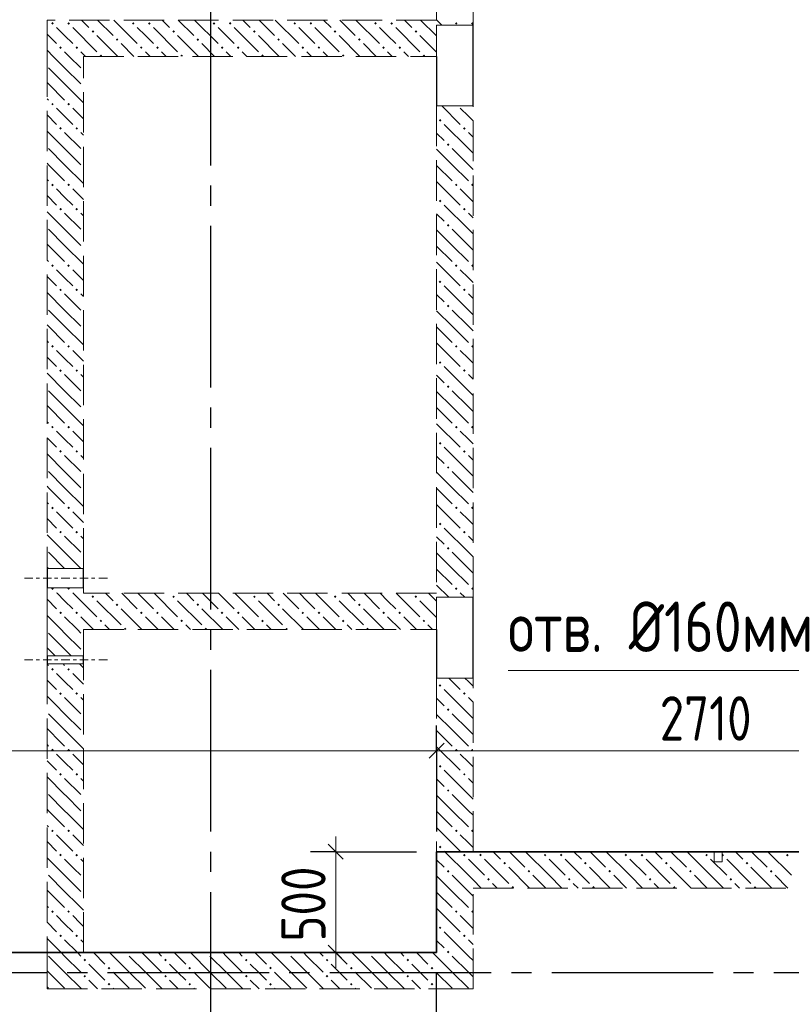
# Model space of a CAD drawing. Header units: millimetres. Extents: x 0 to 61017, y 0 to 42000.
# Tile 6 of 21: x 16775 to 20597, y 28644 to 33522. Entities that reach past the tile are written whole.
import ezdxf

# ---------------------------------------------------------------- set-up
doc = ezdxf.new("R2010")
doc.units = ezdxf.units.MM
doc.linetypes.add('______2', pattern=[270, 200, -70])
doc.linetypes.add('______5', pattern=[1100, 800, -100, 100, -100])
for name, color, linetype, lineweight in [('Standard', 7, 'Continuous', 25), ('ЖБ Перекрытие верхний уровень', 7, 'Continuous', 35), ('ЖБ Стена верхний уровень', 7, 'Continuous', 35), ('Макрос окна_ макрос двери', 7, 'Continuous', 18), ('Оси', 40, '______5', 18), ('Примечания', 7, 'Continuous', 25)]:
    doc.layers.add(name, color=color, linetype=linetype, lineweight=lineweight)
doc.styles.add('GOST 2.304-81', font='txt')

msp = doc.modelspace()

# ---------------------------------------------------------------- hatches: boundary and pattern name
at = {"layer": 'ЖБ Стена верхний уровень', "linetype": 'Continuous', "lineweight": 18, "transparency": 33554687}
for points in [[(16930.5, 33503.1), (16937, 33509.6), (16943.5, 33503.1), (16937, 33496.6)], [(17010.5, 33503.1), (17016.9, 33509.6), (17023.4, 33503.1), (17016.9, 33496.6)], [(17130.5, 33463.1), (17137, 33469.6), (17143.5, 33463.1), (17137, 33456.6)], [(17330.5, 33503.1), (17337, 33509.6), (17343.5, 33503.1), (17337, 33496.6)], [(17410.5, 33503.1), (17416.9, 33509.6), (17423.4, 33503.1), (17416.9, 33496.6)], [(17530.5, 33463.1), (17537, 33469.6), (17543.5, 33463.1), (17537, 33456.6)], [(17730.5, 33503.1), (17737, 33509.6), (17743.5, 33503.1), (17737, 33496.6)], [(17810.5, 33503.1), (17816.9, 33509.6), (17823.4, 33503.1), (17816.9, 33496.6)], [(17930.5, 33463.1), (17937, 33469.6), (17943.5, 33463.1), (17937, 33456.6)], [(18130.5, 33503.1), (18137, 33509.6), (18143.5, 33503.1), (18137, 33496.6)], [(18210.5, 33503.1), (18216.9, 33509.6), (18223.4, 33503.1), (18216.9, 33496.6)], [(18330.5, 33463.1), (18337, 33469.6), (18343.5, 33463.1), (18337, 33456.6)], [(18530.5, 33503.1), (18537, 33509.6), (18543.5, 33503.1), (18537, 33496.6)], [(18610.5, 33503.1), (18616.9, 33509.6), (18623.4, 33503.1), (18616.9, 33496.6)], [(18730.5, 33463.1), (18737, 33469.6), (18743.5, 33463.1), (18737, 33456.6)], [(18930.5, 33503.1), (18937, 33509.6), (18943.5, 33503.1), (18937, 33496.6)], [(19010.5, 33503.1), (19016.9, 33509.6), (19020, 33506.6), (19020, 33499.7), (19016.9, 33496.6)], [(17250.5, 33423.1), (17257, 33429.6), (17263.5, 33423.1), (17257, 33416.6)], [(17650.5, 33423.1), (17657, 33429.6), (17663.5, 33423.1), (17657, 33416.6)], [(18050.5, 33423.1), (18057, 33429.6), (18063.5, 33423.1), (18057, 33416.6)], [(18450.5, 33423.1), (18457, 33429.6), (18463.5, 33423.1), (18457, 33416.6)], [(16970.5, 33383.1), (16977, 33389.6), (16983.5, 33383.1), (16977, 33376.6)], [(17050.5, 33383.1), (17057, 33389.6), (17063.5, 33383.1), (17057, 33376.6)], [(17370.5, 33383.1), (17377, 33389.6), (17383.5, 33383.1), (17377, 33376.6)], [(17450.5, 33383.1), (17457, 33389.6), (17463.5, 33383.1), (17457, 33376.6)], [(17770.5, 33383.1), (17777, 33389.6), (17783.5, 33383.1), (17777, 33376.6)], [(17850.5, 33383.1), (17857, 33389.6), (17863.5, 33383.1), (17857, 33376.6)], [(18170.5, 33383.1), (18177, 33389.6), (18183.5, 33383.1), (18177, 33376.6)], [(18250.5, 33383.1), (18257, 33389.6), (18263.5, 33383.1), (18257, 33376.6)], [(18570.5, 33383.1), (18577, 33389.6), (18583.5, 33383.1), (18577, 33376.6)], [(18650.5, 33383.1), (18657, 33389.6), (18663.5, 33383.1), (18657, 33376.6)], [(17170.5, 33343.1), (17177, 33349.6), (17183.5, 33343.1), (17180.3, 33340), (17173.6, 33340)], [(17570.5, 33343.1), (17577, 33349.6), (17583.5, 33343.1), (17580.3, 33340), (17573.6, 33340)], [(17970.5, 33343.1), (17977, 33349.6), (17983.5, 33343.1), (17980.3, 33340), (17973.6, 33340)], [(18370.5, 33343.1), (18377, 33349.6), (18383.5, 33343.1), (18380.3, 33340), (18373.6, 33340)], [(18770.5, 33343.1), (18777, 33349.6), (18783.5, 33343.1), (18780.3, 33340), (18773.6, 33340)], [(16930.5, 33103.1), (16937, 33109.6), (16943.5, 33103.1), (16937, 33096.6)], [(17010.5, 33103.1), (17016.9, 33109.6), (17023.4, 33103.1), (17016.9, 33096.6)], [(18850.5, 33023.1), (18857, 33029.6), (18863.5, 33023.1), (18857, 33016.6)], [(16970.5, 32983.1), (16977, 32989.6), (16983.5, 32983.1), (16977, 32976.6)], [(17050.5, 32983.1), (17057, 32989.6), (17063.5, 32983.1), (17057, 32976.6)], [(18970.5, 32983.1), (18977, 32989.6), (18983.5, 32983.1), (18977, 32976.6)], [(18890.5, 32903.1), (18897, 32909.6), (18903.4, 32903.1), (18897, 32896.6)], [(16930.5, 32703.1), (16937, 32709.6), (16943.5, 32703.1), (16937, 32696.6)], [(17010.5, 32703.1), (17016.9, 32709.6), (17023.4, 32703.1), (17016.9, 32696.6)], [(18930.5, 32703.1), (18937, 32709.6), (18943.5, 32703.1), (18937, 32696.6)], [(19010.5, 32703.1), (19016.9, 32709.6), (19020, 32706.6), (19020, 32699.7), (19016.9, 32696.6)], [(16970.5, 32583.1), (16977, 32589.6), (16983.5, 32583.1), (16977, 32576.6)], [(17050.5, 32583.1), (17057, 32589.6), (17063.5, 32583.1), (17057, 32576.6)], [(18850.5, 32623.1), (18857, 32629.6), (18863.5, 32623.1), (18857, 32616.6)], [(18970.5, 32583.1), (18977, 32589.6), (18983.5, 32583.1), (18977, 32576.6)], [(18890.5, 32503.1), (18897, 32509.6), (18903.4, 32503.1), (18897, 32496.6)], [(16930.5, 32303.1), (16937, 32309.6), (16943.5, 32303.1), (16937, 32296.6)], [(17010.5, 32303.1), (17016.9, 32309.6), (17023.4, 32303.1), (17016.9, 32296.6)], [(18930.5, 32303.1), (18937, 32309.6), (18943.5, 32303.1), (18937, 32296.6)], [(19010.5, 32303.1), (19016.9, 32309.6), (19020, 32306.6), (19020, 32299.7), (19016.9, 32296.6)], [(18850.5, 32223.1), (18857, 32229.6), (18863.5, 32223.1), (18857, 32216.6)], [(16970.5, 32183.1), (16977, 32189.6), (16983.5, 32183.1), (16977, 32176.6)], [(17050.5, 32183.1), (17057, 32189.6), (17063.5, 32183.1), (17057, 32176.6)], [(18970.5, 32183.1), (18977, 32189.6), (18983.5, 32183.1), (18977, 32176.6)], [(18890.5, 32103.1), (18897, 32109.6), (18903.4, 32103.1), (18897, 32096.6)], [(16930.5, 31903.1), (16937, 31909.6), (16943.5, 31903.1), (16937, 31896.6)], [(17010.5, 31903.1), (17016.9, 31909.6), (17023.4, 31903.1), (17016.9, 31896.6)], [(18930.5, 31903.1), (18937, 31909.6), (18943.5, 31903.1), (18937, 31896.6)], [(19010.5, 31903.1), (19016.9, 31909.6), (19020, 31906.6), (19020, 31899.7), (19016.9, 31896.6)], [(18850.5, 31823.1), (18857, 31829.6), (18863.5, 31823.1), (18857, 31816.6)], [(16970.5, 31783.1), (16977, 31789.6), (16983.5, 31783.1), (16977, 31776.6)], [(17050.5, 31783.1), (17057, 31789.6), (17063.5, 31783.1), (17057, 31776.6)], [(18970.5, 31783.1), (18977, 31789.6), (18983.5, 31783.1), (18977, 31776.6)], [(18890.5, 31703.1), (18897, 31709.6), (18903.4, 31703.1), (18897, 31696.6)], [(16930.5, 31503.1), (16937, 31509.6), (16943.5, 31503.1), (16937, 31496.6)], [(17010.5, 31503.1), (17016.9, 31509.6), (17023.4, 31503.1), (17016.9, 31496.6)], [(18930.5, 31503.1), (18937, 31509.6), (18943.5, 31503.1), (18937, 31496.6)], [(19010.5, 31503.1), (19016.9, 31509.6), (19020, 31506.6), (19020, 31499.7), (19016.9, 31496.6)], [(18850.5, 31423.1), (18857, 31429.6), (18863.5, 31423.1), (18857, 31416.6)], [(16970.5, 31383.1), (16977, 31389.6), (16983.5, 31383.1), (16977, 31376.6)], [(17050.5, 31383.1), (17057, 31389.6), (17063.5, 31383.1), (17057, 31376.6)], [(18970.5, 31383.1), (18977, 31389.6), (18983.5, 31383.1), (18977, 31376.6)], [(18890.5, 31303.1), (18897, 31309.6), (18903.4, 31303.1), (18897, 31296.6)], [(16930.5, 31103.1), (16937, 31109.6), (16943.5, 31103.1), (16937, 31096.6)], [(17010.5, 31103.1), (17016.9, 31109.6), (17023.4, 31103.1), (17016.9, 31096.6)], [(18930.5, 31103.1), (18937, 31109.6), (18943.5, 31103.1), (18937, 31096.6)], [(19010.5, 31103.1), (19016.9, 31109.6), (19020, 31106.6), (19020, 31099.7), (19016.9, 31096.6)], [(18850.5, 31023.1), (18857, 31029.6), (18863.5, 31023.1), (18857, 31016.6)], [(16970.5, 30983.1), (16977, 30989.6), (16983.5, 30983.1), (16977, 30976.6)], [(17050.5, 30983.1), (17057, 30989.6), (17063.5, 30983.1), (17057, 30976.6)], [(18970.5, 30983.1), (18977, 30989.6), (18983.5, 30983.1), (18977, 30976.6)], [(18890.5, 30903.1), (18897, 30909.6), (18903.4, 30903.1), (18897, 30896.6)], [(16930.5, 30703.1), (16934.8, 30707.5), (16939.1, 30707.5), (16943.5, 30703.1), (16937, 30696.6)], [(17010.5, 30703.1), (17014.8, 30707.5), (17019.1, 30707.5), (17023.4, 30703.1), (17016.9, 30696.6)], [(18930.5, 30703.1), (18937, 30709.6), (18943.5, 30703.1), (18937, 30696.6)], [(19010.5, 30703.1), (19016.9, 30709.6), (19020, 30706.6), (19020, 30699.7), (19016.9, 30696.6)], [(17130.5, 30663.1), (17137, 30669.6), (17143.5, 30663.1), (17137, 30656.6)], [(17530.5, 30663.1), (17537, 30669.6), (17543.5, 30663.1), (17537, 30656.6)], [(17930.5, 30663.1), (17937, 30669.6), (17943.5, 30663.1), (17937, 30656.6)], [(18330.5, 30663.1), (18337, 30669.6), (18343.5, 30663.1), (18337, 30656.6)], [(18730.5, 30663.1), (18737, 30669.6), (18743.5, 30663.1), (18737, 30656.6)], [(16970.5, 30583.1), (16977, 30589.6), (16983.5, 30583.1), (16977, 30576.6)], [(17050.5, 30583.1), (17057, 30589.6), (17063.5, 30583.1), (17057, 30576.6)], [(17250.5, 30623.1), (17257, 30629.6), (17263.5, 30623.1), (17257, 30616.6)], [(17370.5, 30583.1), (17377, 30589.6), (17383.5, 30583.1), (17377, 30576.6)], [(17450.5, 30583.1), (17457, 30589.6), (17463.5, 30583.1), (17457, 30576.6)], [(17650.5, 30623.1), (17657, 30629.6), (17663.5, 30623.1), (17657, 30616.6)], [(17770.5, 30583.1), (17777, 30589.6), (17783.5, 30583.1), (17777, 30576.6)], [(17850.5, 30583.1), (17857, 30589.6), (17863.5, 30583.1), (17857, 30576.6)], [(18050.5, 30623.1), (18057, 30629.6), (18063.5, 30623.1), (18057, 30616.6)], [(18170.5, 30583.1), (18177, 30589.6), (18183.5, 30583.1), (18177, 30576.6)], [(18250.5, 30583.1), (18257, 30589.6), (18263.5, 30583.1), (18257, 30576.6)], [(18450.5, 30623.1), (18457, 30629.6), (18463.5, 30623.1), (18457, 30616.6)], [(18570.5, 30583.1), (18577, 30589.6), (18583.5, 30583.1), (18577, 30576.6)], [(18650.5, 30583.1), (18657, 30589.6), (18663.5, 30583.1), (18657, 30576.6)], [(17170.5, 30543.1), (17177, 30549.6), (17183.5, 30543.1), (17177, 30536.6)], [(17570.5, 30543.1), (17577, 30549.6), (17583.5, 30543.1), (17577, 30536.6)], [(17970.5, 30543.1), (17977, 30549.6), (17983.5, 30543.1), (17977, 30536.6)], [(18370.5, 30543.1), (18377, 30549.6), (18383.5, 30543.1), (18377, 30536.6)], [(18770.5, 30543.1), (18777, 30549.6), (18783.5, 30543.1), (18777, 30536.6)], [(17290.5, 30503.1), (17297, 30509.6), (17303.4, 30503.1), (17300.3, 30500), (17293.6, 30500)], [(17690.5, 30503.1), (17697, 30509.6), (17703.4, 30503.1), (17700.3, 30500), (17693.6, 30500)], [(18090.5, 30503.1), (18097, 30509.6), (18103.4, 30503.1), (18100.3, 30500), (18093.6, 30500)], [(18490.5, 30503.1), (18497, 30509.6), (18503.4, 30503.1), (18500.3, 30500), (18493.6, 30500)], [(17010.5, 30303.1), (17016.9, 30309.6), (17023.4, 30303.1), (17016.9, 30296.6)], [(18850.5, 30223.1), (18857, 30229.6), (18863.5, 30223.1), (18857, 30216.6)], [(16970.5, 30183.1), (16977, 30189.6), (16983.5, 30183.1), (16977, 30176.6)], [(17050.5, 30183.1), (17057, 30189.6), (17063.5, 30183.1), (17057, 30176.6)], [(18970.5, 30183.1), (18977, 30189.6), (18983.5, 30183.1), (18977, 30176.6)], [(18890.5, 30103.1), (18897, 30109.6), (18903.4, 30103.1), (18897, 30096.6)], [(16930.5, 29903.1), (16937, 29909.6), (16943.5, 29903.1), (16937, 29896.6)], [(17010.5, 29903.1), (17016.9, 29909.6), (17023.4, 29903.1), (17016.9, 29896.6)], [(18930.5, 29903.1), (18937, 29909.6), (18943.5, 29903.1), (18937, 29896.6)], [(19010.5, 29903.1), (19016.9, 29909.6), (19020, 29906.6), (19020, 29899.7), (19016.9, 29896.6)], [(18850.5, 29823.1), (18857, 29829.6), (18863.5, 29823.1), (18857, 29816.6)], [(16970.5, 29783.1), (16977, 29789.6), (16983.5, 29783.1), (16977, 29776.6)], [(17050.5, 29783.1), (17057, 29789.6), (17063.5, 29783.1), (17057, 29776.6)], [(18970.5, 29783.1), (18977, 29789.6), (18983.5, 29783.1), (18977, 29776.6)], [(18890.5, 29703.1), (18897, 29709.6), (18903.4, 29703.1), (18897, 29696.6)], [(16930.5, 29503.1), (16937, 29509.6), (16943.5, 29503.1), (16937, 29496.6)], [(18930.5, 29503.1), (18937, 29509.6), (18943.5, 29503.1), (18937, 29496.6)], [(19010.5, 29503.1), (19016.9, 29509.6), (19020, 29506.6), (19020, 29499.7), (19016.9, 29496.6)], [(18850.5, 29423.1), (18857, 29429.6), (18863.5, 29423.1), (18857, 29416.6)], [(16970.5, 29383.1), (16977, 29389.6), (16983.5, 29383.1), (16977, 29376.6)], [(17050.5, 29383.1), (17057, 29389.6), (17063.5, 29383.1), (17057, 29376.6)], [(18970.5, 29383.1), (18977, 29389.6), (18983.5, 29383.1), (18977, 29376.6)], [(19050.5, 29383.1), (19057, 29389.6), (19063.5, 29383.1), (19057, 29376.6)], [(19370.5, 29383.1), (19377, 29389.6), (19383.5, 29383.1), (19377, 29376.6)], [(19450.5, 29383.1), (19457, 29389.6), (19463.5, 29383.1), (19457, 29376.6)], [(19770.5, 29383.1), (19777, 29389.6), (19783.5, 29383.1), (19777, 29376.6)], [(19850.5, 29383.1), (19857, 29389.6), (19863.5, 29383.1), (19857, 29376.6)], [(20170.5, 29383.1), (20177, 29389.6), (20183.5, 29383.1), (20177, 29376.6)], [(20255, 29387.7), (20257, 29389.6), (20263.5, 29383.1), (20257, 29376.6), (20255, 29378.6)], [(20570.5, 29383.1), (20577, 29389.6), (20583.5, 29383.1), (20577, 29376.6)], [(19170.5, 29343.1), (19177, 29349.6), (19183.5, 29343.1), (19177, 29336.6)], [(19570.5, 29343.1), (19577, 29349.6), (19583.5, 29343.1), (19577, 29336.6)], [(19970.5, 29343.1), (19977, 29349.6), (19983.5, 29343.1), (19977, 29336.6)], [(20370.5, 29343.1), (20377, 29349.6), (20383.5, 29343.1), (20377, 29336.6)], [(18890.5, 29303.1), (18897, 29309.6), (18903.4, 29303.1), (18897, 29296.6)], [(19090.5, 29263.1), (19097, 29269.6), (19103.4, 29263.1), (19097, 29256.6)], [(19290.5, 29303.1), (19297, 29309.6), (19303.4, 29303.1), (19297, 29296.6)], [(19490.5, 29263.1), (19497, 29269.6), (19503.4, 29263.1), (19497, 29256.6)], [(19690.5, 29303.1), (19697, 29309.6), (19703.4, 29303.1), (19697, 29296.6)], [(19890.5, 29263.1), (19897, 29269.6), (19903.4, 29263.1), (19897, 29256.6)], [(20090.5, 29303.1), (20097, 29309.6), (20103.4, 29303.1), (20097, 29296.6)], [(20290.5, 29263.1), (20297, 29269.6), (20303.4, 29263.1), (20297, 29256.6)], [(20490.5, 29303.1), (20497, 29309.6), (20503.4, 29303.1), (20497, 29296.6)], [(19210.5, 29223.1), (19216.9, 29229.6), (19223.4, 29223.1), (19220.3, 29220), (19213.6, 29220)], [(19610.5, 29223.1), (19616.9, 29229.6), (19623.4, 29223.1), (19620.3, 29220), (19613.6, 29220)], [(20010.5, 29223.1), (20016.9, 29229.6), (20023.4, 29223.1), (20020.3, 29220), (20013.6, 29220)], [(20410.5, 29223.1), (20416.9, 29229.6), (20423.4, 29223.1), (20420.3, 29220), (20413.6, 29220)], [(16930.5, 29103.1), (16937, 29109.6), (16943.5, 29103.1), (16937, 29096.6)], [(17010.5, 29103.1), (17016.9, 29109.6), (17023.4, 29103.1), (17016.9, 29096.6)], [(18930.5, 29103.1), (18937, 29109.6), (18943.5, 29103.1), (18937, 29096.6)], [(19010.5, 29103.1), (19016.9, 29109.6), (19020, 29106.6), (19020, 29099.7), (19016.9, 29096.6)], [(18850.5, 29023.1), (18857, 29029.6), (18863.5, 29023.1), (18857, 29016.6)], [(16970.5, 28983.1), (16977, 28989.6), (16983.5, 28983.1), (16977, 28976.6)], [(17050.5, 28983.1), (17057, 28989.6), (17063.5, 28983.1), (17057, 28976.6)], [(18970.5, 28983.1), (18977, 28989.6), (18983.5, 28983.1), (18977, 28976.6)], [(17300.3, 28900), (17297, 28896.6), (17293.6, 28900)], [(17700.3, 28900), (17697, 28896.6), (17693.6, 28900)], [(18100.3, 28900), (18097, 28896.6), (18093.6, 28900)], [(18500.3, 28900), (18497, 28896.6), (18493.6, 28900)], [(18890.5, 28903.1), (18897, 28909.6), (18903.4, 28903.1), (18897, 28896.6)], [(17090.5, 28863.1), (17097, 28869.6), (17103.4, 28863.1), (17097, 28856.6)], [(17210.5, 28823.1), (17216.9, 28829.6), (17223.4, 28823.1), (17216.9, 28816.6)], [(17490.5, 28863.1), (17497, 28869.6), (17503.4, 28863.1), (17497, 28856.6)], [(17610.5, 28823.1), (17616.9, 28829.6), (17623.4, 28823.1), (17616.9, 28816.6)], [(17890.5, 28863.1), (17897, 28869.6), (17903.4, 28863.1), (17897, 28856.6)], [(18010.5, 28823.1), (18016.9, 28829.6), (18023.4, 28823.1), (18016.9, 28816.6)], [(18290.5, 28863.1), (18297, 28869.6), (18303.4, 28863.1), (18297, 28856.6)], [(18410.5, 28823.1), (18416.9, 28829.6), (18423.4, 28823.1), (18416.9, 28816.6)], [(18690.5, 28863.1), (18697, 28869.6), (18703.4, 28863.1), (18697, 28856.6)], [(18810.5, 28823.1), (18816.9, 28829.6), (18823.4, 28823.1), (18816.9, 28816.6)], [(17090.5, 28783.1), (17097, 28789.6), (17103.4, 28783.1), (17097, 28776.6)], [(17490.5, 28783.1), (17497, 28789.6), (17503.4, 28783.1), (17497, 28776.6)], [(17890.5, 28783.1), (17897, 28789.6), (17903.4, 28783.1), (17897, 28776.6)], [(18290.5, 28783.1), (18297, 28789.6), (18303.4, 28783.1), (18297, 28776.6)], [(18690.5, 28783.1), (18697, 28789.6), (18703.4, 28783.1), (18697, 28776.6)], [(17210.5, 28743.1), (17216.9, 28749.6), (17223.4, 28743.1), (17216.9, 28736.6)], [(17610.5, 28743.1), (17616.9, 28749.6), (17623.4, 28743.1), (17616.9, 28736.6)], [(18010.5, 28743.1), (18016.9, 28749.6), (18023.4, 28743.1), (18016.9, 28736.6)], [(18410.5, 28743.1), (18416.9, 28749.6), (18423.4, 28743.1), (18416.9, 28736.6)], [(18810.5, 28743.1), (18816.9, 28749.6), (18823.4, 28743.1), (18816.9, 28736.6)]]:
    msp.add_hatch(color=7, dxfattribs=at).paths.add_polyline_path(points, flags=16)
h = msp.add_hatch(color=7, dxfattribs=at)
h.paths.add_polyline_path([(16932, 30304.7), (16932.4, 30301.2), (16937, 30296.6), (16943.5, 30303.1), (16937, 30309.6)])
h.paths.add_polyline_path([(16930.5, 30303.1), (16932, 30304.7), (16932.4, 30301.2)], flags=16)
h = msp.add_hatch(color=7, dxfattribs=at)
h.paths.add_polyline_path([(17022, 29504.6), (17022.3, 29502), (17023.4, 29503.1)])
h.paths.add_polyline_path([(17010.5, 29503.1), (17016.9, 29509.6), (17022, 29504.6), (17022.3, 29502), (17016.9, 29496.6)], flags=16)

# ---------------------------------------------------------------- linework, layer by layer
at = {"layer": 'Standard', "color": 251, "linetype": 'Continuous', "lineweight": -3, "true_color": 0x656565, "transparency": 33554687}
for p, q in [((18840, 29900), (18840, 30025)), ((18840, 29900), (18840, 29775)), ((18840, 29900), (18840, 29500)), ((18340, 29400), (18215, 29400)), ((18340, 29400), (18465, 29400)), ((18340, 29400), (18740, 29400)), ((16297.2, 28900), (17040, 28900)), ((18340, 28900), (18215, 28900)), ((18340, 28900), (18465, 28900)), ((18340, 28900), (18340, 28900))]:
    msp.add_line(p, q, dxfattribs=at)
at = {"layer": 'Standard', "color": 7, "linetype": 'Continuous', "lineweight": 25, "transparency": 33554687}
for p, q in [((18802.5, 29862.5), (18877.5, 29937.5)), ((18302.5, 29437.5), (18377.5, 29362.5)), ((18302.5, 28937.5), (18377.5, 28862.5))]:
    msp.add_line(p, q, dxfattribs=at)
at = {"layer": 'Standard', "color": 7, "linetype": 'Continuous', "lineweight": 13, "transparency": 33554687}
for p, q in [((13890, 29900), (18840, 29900)), ((18840, 29900), (21550, 29900)), ((18340, 29400), (18340, 29475)), ((18340, 29400), (18340, 28900)), ((18340, 28900), (18340, 28825))]:
    msp.add_line(p, q, dxfattribs=at)
at = {"layer": 'Standard', "color": 251, "linetype": 'Continuous', "lineweight": -3, "true_color": 0x656565, "transparency": 33554687}
msp.add_lwpolyline([(18840, 28300), (18840, 28317), (18840, 28317), (18840, 28317), (18840, 28317), (18840, 28317), (18840, 28317), (18840, 28317), (18840, 28317), (18840, 28588.1), (18840, 28588.1), (18840, 28800)], dxfattribs=at)
at = {"layer": 'ЖБ Перекрытие верхний уровень', "color": 7, "linetype": 'Continuous', "lineweight": 35, "transparency": 33554687}
for p, q in [((21550, 29400), (18840, 29400)), ((18840, 29400), (18840, 28900)), ((18840, 28900), (13890, 28900))]:
    msp.add_line(p, q, dxfattribs=at)
at = {"layer": 'ЖБ Стена верхний уровень', "color": 251, "linetype": '______2', "lineweight": 13, "true_color": 0x656565, "transparency": 33554687}
for p, q in [((18840, 34500), (18840, 33520)), ((19020, 33520), (19020, 34500)), ((18840, 33520), (16910, 33520)), ((16910, 33520), (16910, 33340)), ((19020, 33495), (19020, 33520)), ((19020, 33495), (18840, 33495)), ((18840, 33495), (18840, 33340)), ((19020, 33495), (18840, 33495)), ((18840, 33495), (18840, 33340)), ((16910, 33340), (16910, 30802.5)), ((17090, 33340), (18840, 33340)), ((17090, 30802.5), (17090, 33340)), ((18840, 33095), (19020, 33095)), ((18840, 33095), (19020, 33095)), ((18840, 33095), (18840, 30680)), ((19020, 30660), (19020, 33095)), ((17090, 30802.5), (16910, 30802.5)), ((16910, 30707.5), (17090, 30707.5)), ((16910, 30707.5), (16910, 30680)), ((17090, 30680), (17090, 30707.5)), ((16910, 30680), (16910, 30500)), ((18840, 30680), (17090, 30680)), ((19020, 30660), (18840, 30660)), ((18840, 30500), (18840, 30660)), ((16910, 30500), (16910, 30370)), ((17090, 30500), (18840, 30500)), ((17090, 30370), (17090, 30500)), ((17090, 30370), (16910, 30370)), ((17090, 30370), (16910, 30370)), ((16910, 30330), (17090, 30330)), ((16910, 30330), (17090, 30330)), ((16910, 30330), (16910, 28900)), ((17090, 28900), (17090, 30330)), ((18840, 30260), (19020, 30260)), ((18840, 30260), (18840, 28900)), ((19020, 29400), (19020, 30260)), ((20215, 29400), (19020, 29400)), ((20215, 29400), (20215, 29350)), ((20255, 29350), (20255, 29400)), ((21550, 29400), (20255, 29400)), ((20215, 29350), (20255, 29350)), ((19020, 29220), (21550, 29220)), ((19020, 28720), (19020, 29220)), ((16910, 28900), (16910, 28720)), ((18840, 28900), (17090, 28900)), ((16910, 28720), (18840, 28720)), ((18840, 28720), (19020, 28720))]:
    msp.add_line(p, q, dxfattribs=at)
at = {"layer": 'ЖБ Стена верхний уровень', "color": 9, "linetype": 'Continuous', "lineweight": 18, "true_color": 0xc7c7c7, "transparency": 33554687}
for p, q in [((17080.1, 33520), (17116.9, 33483.1)), ((17160.1, 33520), (17237, 33443.1)), ((17240.1, 33520), (17357, 33403.1)), ((17480.1, 33520), (17516.9, 33483.1)), ((17560.1, 33520), (17637, 33443.1)), ((17640.1, 33520), (17757, 33403.1)), ((17880.1, 33520), (17916.9, 33483.1)), ((17960.1, 33520), (18037, 33443.1)), ((18040.1, 33520), (18157, 33403.1)), ((18280.1, 33520), (18316.9, 33483.1)), ((18360.1, 33520), (18437, 33443.1)), ((18440.1, 33520), (18557, 33403.1)), ((18680.1, 33520), (18716.9, 33483.1)), ((18760.1, 33520), (18837, 33443.1)), ((18840, 33520.1), (18840.1, 33520)), ((18840.1, 33520), (18865.1, 33495)), ((16997, 33443.1), (16957, 33483.1)), ((17037, 33483.1), (17157, 33363.1)), ((17397, 33443.1), (17357, 33483.1)), ((17437, 33483.1), (17557, 33363.1)), ((17797, 33443.1), (17757, 33483.1)), ((17837, 33483.1), (17957, 33363.1)), ((18197, 33443.1), (18157, 33483.1)), ((18237, 33483.1), (18357, 33363.1)), ((18597, 33443.1), (18557, 33483.1)), ((18637, 33483.1), (18757, 33363.1)), ((16910, 33450.1), (16957, 33403.1)), ((17037, 33403.1), (16997, 33443.1)), ((17157, 33443.1), (17260.1, 33340)), ((17437, 33403.1), (17397, 33443.1)), ((17557, 33443.1), (17660.1, 33340)), ((17837, 33403.1), (17797, 33443.1)), ((17957, 33443.1), (18060.1, 33340)), ((18237, 33403.1), (18197, 33443.1)), ((18357, 33443.1), (18460.1, 33340)), ((18637, 33403.1), (18597, 33443.1)), ((18757, 33443.1), (18840, 33360.1)), ((16940.1, 33340), (16910, 33370.1)), ((17340.1, 33340), (17277, 33403.1)), ((17740.1, 33340), (17677, 33403.1)), ((18140.1, 33340), (18077, 33403.1)), ((18540.1, 33340), (18477, 33403.1)), ((16997, 33283.1), (16940.1, 33340)), ((16997, 33363.1), (17020.1, 33340)), ((17020.1, 33340), (17077, 33283.1)), ((17077, 33363.1), (17100.1, 33340)), ((17397, 33363.1), (17420.1, 33340)), ((17477, 33363.1), (17500.1, 33340)), ((17797, 33363.1), (17820.1, 33340)), ((17877, 33363.1), (17900.1, 33340)), ((18197, 33363.1), (18220.1, 33340)), ((18277, 33363.1), (18300.1, 33340)), ((18597, 33363.1), (18620.1, 33340)), ((18677, 33363.1), (18700.1, 33340)), ((16916.9, 33283.1), (16997, 33203.1)), ((16997, 33283.1), (17077, 33203.1)), ((16916.9, 33203.1), (16910, 33210.1)), ((16916.9, 33203.1), (16997, 33123.1)), ((16997, 33203.1), (17090, 33110.1)), ((16910, 33130.1), (16916.9, 33123.1)), ((16997, 33043.1), (16957, 33083.1)), ((17037, 33083.1), (17090, 33030.1)), ((18865.1, 33095), (18957, 33003.1)), ((18997, 33043.1), (18957, 33083.1)), ((16910, 33050.1), (16957, 33003.1)), ((17037, 33003.1), (16997, 33043.1)), ((19020, 33020.1), (18997, 33043.1)), ((18997, 32883.1), (18877, 33003.1)), ((16997, 32883.1), (16910, 32970.1)), ((16997, 32963.1), (17077, 32883.1)), ((17077, 32963.1), (17090, 32950.1)), ((18840, 32960.1), (18877, 32923.1)), ((18997, 32963.1), (19020, 32940.1)), ((16916.9, 32883.1), (16997, 32803.1)), ((16997, 32883.1), (17077, 32803.1)), ((18916.9, 32803.1), (18840, 32880.1)), ((18916.9, 32883.1), (18997, 32803.1)), ((18997, 32883.1), (19020, 32860.1)), ((16916.9, 32803.1), (16910, 32810.1)), ((16916.9, 32803.1), (16997, 32723.1)), ((16997, 32803.1), (17090, 32710.1)), ((18840, 32800.1), (18916.9, 32723.1)), ((18916.9, 32803.1), (18997, 32723.1)), ((18997, 32803.1), (19020, 32780.1)), ((16910, 32730.1), (16916.9, 32723.1)), ((16997, 32643.1), (16957, 32683.1)), ((17037, 32683.1), (17090, 32630.1)), ((18840, 32720.1), (18957, 32603.1)), ((18997, 32643.1), (18957, 32683.1)), ((16910, 32650.1), (16957, 32603.1)), ((17037, 32603.1), (16997, 32643.1)), ((19020, 32620.1), (18997, 32643.1)), ((18997, 32483.1), (18877, 32603.1)), ((16997, 32483.1), (16910, 32570.1)), ((16997, 32563.1), (17077, 32483.1)), ((17077, 32563.1), (17090, 32550.1)), ((18840, 32560.1), (18877, 32523.1)), ((18997, 32563.1), (19020, 32540.1)), ((16916.9, 32483.1), (16997, 32403.1)), ((16997, 32483.1), (17077, 32403.1)), ((18916.9, 32403.1), (18840, 32480.1)), ((18916.9, 32483.1), (18997, 32403.1)), ((18997, 32483.1), (19020, 32460.1)), ((16916.9, 32403.1), (16910, 32410.1)), ((16916.9, 32403.1), (16997, 32323.1)), ((16997, 32403.1), (17090, 32310.1)), ((18840, 32400.1), (18916.9, 32323.1)), ((18916.9, 32403.1), (18997, 32323.1)), ((18997, 32403.1), (19020, 32380.1)), ((16910, 32330.1), (16916.9, 32323.1)), ((18840, 32320.1), (18957, 32203.1)), ((16910, 32250.1), (16957, 32203.1)), ((16997, 32243.1), (16957, 32283.1)), ((17037, 32203.1), (16997, 32243.1)), ((17037, 32283.1), (17090, 32230.1)), ((18997, 32243.1), (18957, 32283.1)), ((19020, 32220.1), (18997, 32243.1)), ((18997, 32083.1), (18877, 32203.1)), ((16997, 32083.1), (16910, 32170.1)), ((16997, 32163.1), (17077, 32083.1)), ((17077, 32163.1), (17090, 32150.1)), ((18840, 32160.1), (18877, 32123.1)), ((18997, 32163.1), (19020, 32140.1)), ((16916.9, 32083.1), (16997, 32003.1)), ((16997, 32083.1), (17077, 32003.1)), ((18916.9, 32003.1), (18840, 32080.1)), ((18916.9, 32083.1), (18997, 32003.1)), ((18997, 32083.1), (19020, 32060.1)), ((16916.9, 32003.1), (16910, 32010.1)), ((16916.9, 32003.1), (16997, 31923.1)), ((16997, 32003.1), (17090, 31910.1)), ((18840, 32000.1), (18916.9, 31923.1)), ((18916.9, 32003.1), (18997, 31923.1)), ((18997, 32003.1), (19020, 31980.1)), ((16910, 31930.1), (16916.9, 31923.1)), ((18840, 31920.1), (18957, 31803.1)), ((16997, 31843.1), (16957, 31883.1)), ((17037, 31883.1), (17090, 31830.1)), ((18997, 31843.1), (18957, 31883.1)), ((16910, 31850.1), (16957, 31803.1)), ((17037, 31803.1), (16997, 31843.1)), ((18997, 31683.1), (18877, 31803.1)), ((19020, 31820.1), (18997, 31843.1)), ((16997, 31683.1), (16910, 31770.1)), ((16997, 31763.1), (17077, 31683.1)), ((17077, 31763.1), (17090, 31750.1)), ((18840, 31760.1), (18877, 31723.1)), ((18997, 31763.1), (19020, 31740.1)), ((16916.9, 31683.1), (16997, 31603.1)), ((16997, 31683.1), (17077, 31603.1)), ((18916.9, 31603.1), (18840, 31680.1)), ((18916.9, 31683.1), (18997, 31603.1)), ((18997, 31683.1), (19020, 31660.1)), ((16916.9, 31603.1), (16910, 31610.1)), ((16916.9, 31603.1), (16997, 31523.1)), ((16997, 31603.1), (17090, 31510.1)), ((18840, 31600.1), (18916.9, 31523.1)), ((18916.9, 31603.1), (18997, 31523.1)), ((18997, 31603.1), (19020, 31580.1)), ((16910, 31530.1), (16916.9, 31523.1)), ((18840, 31520.1), (18957, 31403.1)), ((16997, 31443.1), (16957, 31483.1)), ((17037, 31483.1), (17090, 31430.1)), ((18997, 31443.1), (18957, 31483.1)), ((16910, 31450.1), (16957, 31403.1)), ((17037, 31403.1), (16997, 31443.1)), ((19020, 31420.1), (18997, 31443.1)), ((16997, 31283.1), (16910, 31370.1)), ((18997, 31283.1), (18877, 31403.1)), ((16997, 31363.1), (17077, 31283.1)), ((17077, 31363.1), (17090, 31350.1)), ((18840, 31360.1), (18877, 31323.1)), ((18997, 31363.1), (19020, 31340.1)), ((16916.9, 31283.1), (16997, 31203.1)), ((16997, 31283.1), (17077, 31203.1)), ((18916.9, 31203.1), (18840, 31280.1)), ((18916.9, 31283.1), (18997, 31203.1)), ((18997, 31283.1), (19020, 31260.1)), ((16916.9, 31203.1), (16910, 31210.1)), ((16916.9, 31203.1), (16997, 31123.1)), ((16997, 31203.1), (17090, 31110.1)), ((18840, 31200.1), (18916.9, 31123.1)), ((18916.9, 31203.1), (18997, 31123.1)), ((18997, 31203.1), (19020, 31180.1)), ((16910, 31130.1), (16916.9, 31123.1)), ((16997, 31043.1), (16957, 31083.1)), ((17037, 31083.1), (17090, 31030.1)), ((18840, 31120.1), (18957, 31003.1)), ((18997, 31043.1), (18957, 31083.1)), ((16910, 31050.1), (16957, 31003.1)), ((17037, 31003.1), (16997, 31043.1)), ((19020, 31020.1), (18997, 31043.1)), ((18997, 30883.1), (18877, 31003.1)), ((16997, 30883.1), (16910, 30970.1)), ((16997, 30963.1), (17077, 30883.1)), ((17077, 30963.1), (17090, 30950.1)), ((18840, 30960.1), (18877, 30923.1)), ((18997, 30963.1), (19020, 30940.1)), ((16916.9, 30883.1), (16997, 30803.1)), ((16997, 30883.1), (17077, 30803.1)), ((18916.9, 30803.1), (18840, 30880.1)), ((18916.9, 30883.1), (18997, 30803.1)), ((18997, 30883.1), (19020, 30860.1)), ((16916.9, 30803.1), (16910, 30810.1)), ((16916.9, 30803.1), (16917.6, 30802.5)), ((16997, 30803.1), (16997.6, 30802.5)), ((18840, 30800.1), (18916.9, 30723.1)), ((18916.9, 30803.1), (18997, 30723.1)), ((18997, 30803.1), (19020, 30780.1)), ((16960.1, 30680), (16957, 30683.1)), ((17037, 30683.1), (17040.1, 30680)), ((18840, 30720.1), (18900.1, 30660)), ((18980.1, 30660), (18957, 30683.1)), ((16910, 30650.1), (16957, 30603.1)), ((16997, 30643.1), (16960.1, 30680)), ((17037, 30603.1), (16997, 30643.1)), ((17040.1, 30680), (17157, 30563.1)), ((17157, 30643.1), (17277, 30523.1)), ((17200.1, 30680), (17237, 30643.1)), ((17280.1, 30680), (17357, 30603.1)), ((17397, 30643.1), (17360.1, 30680)), ((17437, 30603.1), (17397, 30643.1)), ((17440.1, 30680), (17557, 30563.1)), ((17557, 30643.1), (17677, 30523.1)), ((17600.1, 30680), (17637, 30643.1)), ((17680.1, 30680), (17757, 30603.1)), ((17797, 30643.1), (17760.1, 30680)), ((17837, 30603.1), (17797, 30643.1)), ((17840.1, 30680), (17957, 30563.1)), ((17957, 30643.1), (18077, 30523.1)), ((18000.1, 30680), (18037, 30643.1)), ((18080.1, 30680), (18157, 30603.1)), ((18197, 30643.1), (18160.1, 30680)), ((18237, 30603.1), (18197, 30643.1)), ((18240.1, 30680), (18357, 30563.1)), ((18357, 30643.1), (18477, 30523.1)), ((18400.1, 30680), (18437, 30643.1)), ((18480.1, 30680), (18557, 30603.1)), ((18597, 30643.1), (18560.1, 30680)), ((18637, 30603.1), (18597, 30643.1)), ((18640.1, 30680), (18757, 30563.1)), ((18757, 30643.1), (18840, 30560.1)), ((18800.1, 30680), (18837, 30643.1)), ((17380.1, 30500), (17277, 30603.1)), ((17780.1, 30500), (17677, 30603.1)), ((18180.1, 30500), (18077, 30603.1)), ((18580.1, 30500), (18477, 30603.1)), ((16980.1, 30500), (16910, 30570.1)), ((16997, 30563.1), (17060.1, 30500)), ((17077, 30563.1), (17140.1, 30500)), ((17397, 30563.1), (17460.1, 30500)), ((17477, 30563.1), (17540.1, 30500)), ((17797, 30563.1), (17860.1, 30500)), ((17877, 30563.1), (17940.1, 30500)), ((18197, 30563.1), (18260.1, 30500)), ((18277, 30563.1), (18340.1, 30500)), ((18597, 30563.1), (18660.1, 30500)), ((18677, 30563.1), (18740.1, 30500)), ((16997, 30483.1), (16980.1, 30500)), ((17060.1, 30500), (17077, 30483.1)), ((17220.1, 30500), (17197, 30523.1)), ((17620.1, 30500), (17597, 30523.1)), ((18020.1, 30500), (17997, 30523.1)), ((18420.1, 30500), (18397, 30523.1)), ((18820.1, 30500), (18797, 30523.1)), ((16916.9, 30483.1), (16997, 30403.1)), ((16997, 30483.1), (17077, 30403.1)), ((16916.9, 30403.1), (16910, 30410.1)), ((16997, 30403.1), (17030.1, 30370)), ((16910.1, 30330), (16916.9, 30323.1)), ((16990.1, 30330), (16997, 30323.1)), ((17070.1, 30330), (17090, 30310.1)), ((16997, 30243.1), (16957, 30283.1)), ((17037, 30203.1), (16997, 30243.1)), ((17037, 30283.1), (17090, 30230.1)), ((18900.1, 30260), (18957, 30203.1)), ((18997, 30243.1), (18980.1, 30260)), ((19020, 30220.1), (18997, 30243.1)), ((18997, 30083.1), (18877, 30203.1)), ((16997, 30163.1), (17077, 30083.1)), ((17077, 30163.1), (17090, 30150.1)), ((18840, 30160.1), (18877, 30123.1)), ((18997, 30163.1), (19020, 30140.1)), ((16997, 30083.1), (17077, 30003.1)), ((18916.9, 30003.1), (18840, 30080.1)), ((18916.9, 30083.1), (18997, 30003.1)), ((18997, 30083.1), (19020, 30060.1)), ((16916.9, 30003.1), (16910, 30010.1)), ((16997, 30003.1), (17090, 29910.1)), ((18840, 30000.1), (18916.9, 29923.1)), ((18916.9, 30003.1), (18997, 29923.1)), ((18997, 30003.1), (19020, 29980.1)), ((16910, 29930.1), (16916.9, 29923.1)), ((18840, 29920.1), (18957, 29803.1)), ((17037, 29883.1), (17090, 29830.1)), ((18997, 29843.1), (18957, 29883.1)), ((16910, 29850.1), (16957, 29803.1)), ((17037, 29803.1), (16997, 29843.1)), ((19020, 29820.1), (18997, 29843.1)), ((16997, 29683.1), (16910, 29770.1)), ((16997, 29763.1), (17077, 29683.1)), ((17077, 29763.1), (17090, 29750.1)), ((18840, 29760.1), (18877, 29723.1)), ((18997, 29683.1), (18877, 29803.1)), ((18997, 29763.1), (19020, 29740.1)), ((16916.9, 29683.1), (16997, 29603.1)), ((18916.9, 29603.1), (18840, 29680.1)), ((18916.9, 29683.1), (18997, 29603.1)), ((18997, 29683.1), (19020, 29660.1)), ((16916.9, 29603.1), (16910, 29610.1)), ((16916.9, 29603.1), (16997, 29523.1)), ((18840, 29600.1), (18916.9, 29523.1)), ((18916.9, 29603.1), (18997, 29523.1)), ((18997, 29603.1), (19020, 29580.1)), ((16910, 29530.1), (16916.9, 29523.1)), ((18840, 29520.1), (18957, 29403.1)), ((16997, 29443.1), (16957, 29483.1)), ((17037, 29483.1), (17090, 29430.1)), ((18997, 29443.1), (18957, 29483.1)), ((16910, 29450.1), (16957, 29403.1)), ((19020, 29420.1), (18997, 29443.1)), ((16997, 29283.1), (16910, 29370.1)), ((18997, 29283.1), (18877, 29403.1)), ((19120.1, 29400), (19157, 29363.1)), ((19200.1, 29400), (19277, 29323.1)), ((19397, 29283.1), (19280.1, 29400)), ((19520.1, 29400), (19557, 29363.1)), ((19600.1, 29400), (19677, 29323.1)), ((19797, 29283.1), (19680.1, 29400)), ((19920.1, 29400), (19957, 29363.1)), ((20000.1, 29400), (20077, 29323.1)), ((20197, 29283.1), (20080.1, 29400)), ((20320.1, 29400), (20357, 29363.1)), ((20400.1, 29400), (20477, 29323.1)), ((20597, 29283.1), (20480.1, 29400)), ((17077, 29363.1), (17090, 29350.1)), ((18840, 29360.1), (18877, 29323.1)), ((18997, 29363.1), (19020, 29340.1)), ((19020, 29340.1), (19077, 29283.1)), ((19077, 29363.1), (19197, 29243.1)), ((19300.1, 29220), (19197, 29323.1)), ((19397, 29363.1), (19477, 29283.1)), ((19477, 29363.1), (19597, 29243.1)), ((19700.1, 29220), (19597, 29323.1)), ((19797, 29363.1), (19877, 29283.1)), ((19877, 29363.1), (19997, 29243.1)), ((20100.1, 29220), (19997, 29323.1)), ((20197, 29363.1), (20277, 29283.1)), ((20277, 29363.1), (20397, 29243.1)), ((20500.1, 29220), (20397, 29323.1)), ((16916.9, 29283.1), (16997, 29203.1)), ((18916.9, 29203.1), (18840, 29280.1)), ((18916.9, 29283.1), (18997, 29203.1)), ((18997, 29283.1), (19020, 29260.1)), ((19316.9, 29283.1), (19380.1, 29220)), ((19397, 29283.1), (19460.1, 29220)), ((19716.9, 29283.1), (19780.1, 29220)), ((19797, 29283.1), (19860.1, 29220)), ((20116.9, 29283.1), (20180.1, 29220)), ((20197, 29283.1), (20260.1, 29220)), ((20516.9, 29283.1), (20580.1, 29220)), ((19020, 29260.1), (19060.1, 29220)), ((19140.1, 29220), (19116.9, 29243.1)), ((19540.1, 29220), (19516.9, 29243.1)), ((19940.1, 29220), (19916.9, 29243.1)), ((20340.1, 29220), (20316.9, 29243.1)), ((16916.9, 29203.1), (16910, 29210.1)), ((16916.9, 29203.1), (16997, 29123.1)), ((18840, 29200.1), (18916.9, 29123.1)), ((18916.9, 29203.1), (18997, 29123.1)), ((18997, 29203.1), (19020, 29180.1)), ((16910, 29130.1), (16916.9, 29123.1)), ((16997, 29043.1), (16957, 29083.1)), ((18840, 29120.1), (18957, 29003.1)), ((18997, 29043.1), (18957, 29083.1)), ((16910, 29050.1), (16957, 29003.1)), ((17037, 29003.1), (16997, 29043.1)), ((19020, 29020.1), (18997, 29043.1)), ((18997, 28883.1), (18877, 29003.1)), ((16980.1, 28900), (16910, 28970.1)), ((16997, 28963.1), (17060.1, 28900)), ((18840, 28960.1), (18877, 28923.1)), ((18997, 28963.1), (19020, 28940.1)), ((16916.9, 28883.1), (16997, 28803.1)), ((16997, 28883.1), (16980.1, 28900)), ((16997, 28883.1), (17077, 28803.1)), ((17060.1, 28900), (17077, 28883.1)), ((17140.1, 28900), (17197, 28843.1)), ((17316.9, 28803.1), (17220.1, 28900)), ((17316.9, 28883.1), (17397, 28803.1)), ((17397, 28883.1), (17380.1, 28900)), ((17397, 28883.1), (17477, 28803.1)), ((17460.1, 28900), (17477, 28883.1)), ((17540.1, 28900), (17597, 28843.1)), ((17716.9, 28803.1), (17620.1, 28900)), ((17716.9, 28883.1), (17797, 28803.1)), ((17797, 28883.1), (17780.1, 28900)), ((17797, 28883.1), (17877, 28803.1)), ((17860.1, 28900), (17877, 28883.1)), ((17940.1, 28900), (17997, 28843.1)), ((18116.9, 28803.1), (18020.1, 28900)), ((18116.9, 28883.1), (18197, 28803.1)), ((18197, 28883.1), (18180.1, 28900)), ((18197, 28883.1), (18277, 28803.1)), ((18260.1, 28900), (18277, 28883.1)), ((18340.1, 28900), (18397, 28843.1)), ((18516.9, 28803.1), (18420.1, 28900)), ((18516.9, 28883.1), (18597, 28803.1)), ((18597, 28883.1), (18580.1, 28900)), ((18597, 28883.1), (18677, 28803.1)), ((18660.1, 28900), (18677, 28883.1)), ((18740.1, 28900), (18797, 28843.1)), ((18840, 28880.1), (18820.1, 28900)), ((18916.9, 28803.1), (18840, 28880.1)), ((18916.9, 28883.1), (18997, 28803.1)), ((18997, 28883.1), (19020, 28860.1)), ((17157, 28803.1), (17116.9, 28843.1)), ((17557, 28803.1), (17516.9, 28843.1)), ((17957, 28803.1), (17916.9, 28843.1)), ((18357, 28803.1), (18316.9, 28843.1)), ((18757, 28803.1), (18716.9, 28843.1)), ((16916.9, 28803.1), (16910, 28810.1)), ((16916.9, 28803.1), (16997, 28723.1)), ((16997, 28803.1), (17080.1, 28720)), ((17197, 28763.1), (17157, 28803.1)), ((17237, 28803.1), (17316.9, 28723.1)), ((17316.9, 28803.1), (17397, 28723.1)), ((17397, 28803.1), (17480.1, 28720)), ((17597, 28763.1), (17557, 28803.1)), ((17637, 28803.1), (17716.9, 28723.1)), ((17716.9, 28803.1), (17797, 28723.1)), ((17797, 28803.1), (17880.1, 28720)), ((17997, 28763.1), (17957, 28803.1)), ((18037, 28803.1), (18116.9, 28723.1)), ((18116.9, 28803.1), (18197, 28723.1)), ((18197, 28803.1), (18280.1, 28720)), ((18397, 28763.1), (18357, 28803.1)), ((18437, 28803.1), (18516.9, 28723.1)), ((18516.9, 28803.1), (18597, 28723.1)), ((18597, 28803.1), (18680.1, 28720)), ((18797, 28763.1), (18757, 28803.1)), ((18837, 28803.1), (18840, 28800.1)), ((18840, 28800.1), (18916.9, 28723.1)), ((18916.9, 28803.1), (18997, 28723.1)), ((18997, 28803.1), (19020, 28780.1)), ((17116.9, 28763.1), (17160.1, 28720)), ((17516.9, 28763.1), (17560.1, 28720)), ((17916.9, 28763.1), (17960.1, 28720)), ((18316.9, 28763.1), (18360.1, 28720)), ((18716.9, 28763.1), (18760.1, 28720)), ((16910, 28730.1), (16916.9, 28723.1)), ((17237, 28723.1), (17240.1, 28720)), ((17637, 28723.1), (17640.1, 28720)), ((18037, 28723.1), (18040.1, 28720)), ((18437, 28723.1), (18440.1, 28720)), ((18837, 28723.1), (18840, 28720.1)), ((18840, 28720.1), (18840.1, 28720))]:
    msp.add_line(p, q, dxfattribs=at)
at = {"layer": 'ЖБ Стена верхний уровень', "color": 251, "linetype": '______2', "lineweight": 13, "true_color": 0x656565, "transparency": 33554687}
for points in [[(16840.2, 30755), (16798.4, 30755), (16840.2, 30755)], [(16856.7, 30755), (16873, 30755), (16856.7, 30755)], [(16932, 30755), (16890.2, 30755), (16932, 30755)], [(16947.5, 30755), (16963.8, 30755), (16947.5, 30755)], [(17022.5, 30755), (16980.7, 30755), (17022.5, 30755)], [(17039, 30755), (17055.3, 30755), (17039, 30755)], [(17114.3, 30755), (17072.5, 30755), (17114.3, 30755)], [(17129.8, 30755), (17146.1, 30755), (17129.8, 30755)], [(17208.8, 30755), (17167, 30755), (17208.8, 30755)], [(16840.2, 30350), (16798.4, 30350), (16840.2, 30350)], [(16840.2, 30350), (16798.4, 30350), (16840.2, 30350)], [(16856.7, 30350), (16873, 30350), (16856.7, 30350)], [(16856.7, 30350), (16873, 30350), (16856.7, 30350)], [(16932, 30350), (16890.2, 30350), (16932, 30350)], [(16932, 30350), (16890.2, 30350), (16932, 30350)], [(16947.5, 30350), (16963.8, 30350), (16947.5, 30350)], [(16947.5, 30350), (16963.8, 30350), (16947.5, 30350)], [(17022.5, 30350), (16980.7, 30350), (17022.5, 30350)], [(17022.5, 30350), (16980.7, 30350), (17022.5, 30350)], [(17039, 30350), (17055.3, 30350), (17039, 30350)], [(17039, 30350), (17055.3, 30350), (17039, 30350)], [(17114.3, 30350), (17072.5, 30350), (17114.3, 30350)], [(17114.3, 30350), (17072.5, 30350), (17114.3, 30350)], [(17129.8, 30350), (17146.1, 30350), (17129.8, 30350)], [(17129.8, 30350), (17146.1, 30350), (17129.8, 30350)], [(17208.8, 30350), (17167, 30350), (17208.8, 30350)], [(17208.8, 30350), (17167, 30350), (17208.8, 30350)]]:
    msp.add_lwpolyline(points, dxfattribs=at)
at = {"layer": 'ЖБ Стена верхний уровень', "color": 9, "linetype": 'Continuous', "lineweight": 18, "true_color": 0xc7c7c7, "transparency": 33554687}
for points in [[(16916.9, 30403.1), (16921.4, 30398.7), (16921.4, 30398.7), (16950.1, 30370)], [(16910, 30250.1), (16941.7, 30218.4), (16941.7, 30218.4), (16957, 30203.1)], [(16997, 30083.1), (16951.8, 30128.3), (16951.8, 30128.3), (16910, 30170.1)], [(16916.9, 30083.1), (16962, 30038.1), (16962, 30038.1), (16997, 30003.1)], [(16916.9, 30003.1), (16972.1, 29948), (16972.1, 29948), (16997, 29923.1)], [(16997, 29843.1), (16982.2, 29857.8), (16982.2, 29857.8), (16957, 29883.1)], [(16997, 29683.1), (17002.5, 29677.6), (17002.5, 29677.6), (17077, 29603.1)], [(16997, 29603.1), (17012.7, 29587.4), (17012.7, 29587.4), (17090, 29510.1)], [(17037, 29403.1), (17032.9, 29407.1), (17032.9, 29407.1), (16997, 29443.1)], [(16997, 29363.1), (17043.1, 29317), (17043.1, 29317), (17077, 29283.1)], [(16997, 29283.1), (17053.2, 29226.9), (17053.2, 29226.9), (17077, 29203.1)], [(16997, 29203.1), (17063.4, 29136.7), (17063.4, 29136.7), (17090, 29110.1)], [(17037, 29083.1), (17073.5, 29046.6), (17073.5, 29046.6), (17090, 29030.1)], [(17077, 28963.1), (17083.7, 28956.4), (17083.7, 28956.4), (17090, 28950.1)]]:
    msp.add_lwpolyline(points, dxfattribs=at)
at = {"layer": 'Макрос окна_ макрос двери', "color": 7, "linetype": 'Continuous', "lineweight": -3, "transparency": 33554687}
for p, q in [((19020, 33095), (19020, 33495)), ((19020, 33095), (19020, 33495)), ((18840, 33340), (18840, 33095)), ((18840, 33340), (18840, 33095)), ((16910, 30802.5), (16910, 30707.5)), ((17090, 30735), (17090, 30802.5)), ((16910, 30775), (16910, 30735)), ((17090, 30735), (17090, 30775)), ((17090, 30707.5), (17090, 30735)), ((19020, 30260), (19020, 30660)), ((18840, 30500), (18840, 30260)), ((16910, 30370), (16910, 30330)), ((16910, 30370), (16910, 30330)), ((17090, 30330), (17090, 30370)), ((17090, 30330), (17090, 30370))]:
    msp.add_line(p, q, dxfattribs=at)
at = {"layer": 'Оси', "color": 8, "linetype": '______5', "lineweight": -3, "transparency": 33554687}
for p, q in [((17720, 35800), (17720, 16970)), ((49910, 28800), (4600, 28800))]:
    msp.add_line(p, q, dxfattribs=at)
at = {"layer": 'Примечания', "color": 7, "linetype": 'Continuous', "lineweight": 13, "transparency": 33554687}
msp.add_lwpolyline([(21825, 30750), (21372.9, 30297.9), (19193.7, 30297.9)], dxfattribs=at)

# ---------------------------------------------------------------- texts
at = {"layer": 'Standard', "color": 7, "linetype": 'Continuous', "lineweight": 25, "transparency": 33554687, "insert": (19944.8, 29950), "char_height": 220, "width": 625.729, "attachment_point": 7, "style": 'GOST 2.304-81'}
msp.add_mtext('2710', dxfattribs=at)
at = {"layer": 'Standard', "color": 7, "linetype": 'Continuous', "lineweight": 25, "transparency": 33554687, "insert": (18290, 28954.5), "char_height": 220, "width": 516.396, "attachment_point": 7, "rotation": 90, "style": 'GOST 2.304-81'}
msp.add_mtext('500', dxfattribs=at)
at = {"layer": 'Примечания', "color": 7, "linetype": 'Continuous', "lineweight": 25, "transparency": 33554687, "char_height": 250, "width": 1673.431, "attachment_point": 7, "style": 'GOST 2.304-81'}
for insert in [(14700.5, 30389.5), (19193.7, 30389.5)]:
    msp.add_mtext('отв.\\~Ø160мм', dxfattribs=dict(at, insert=insert))

doc.saveas('drawing.dxf')
